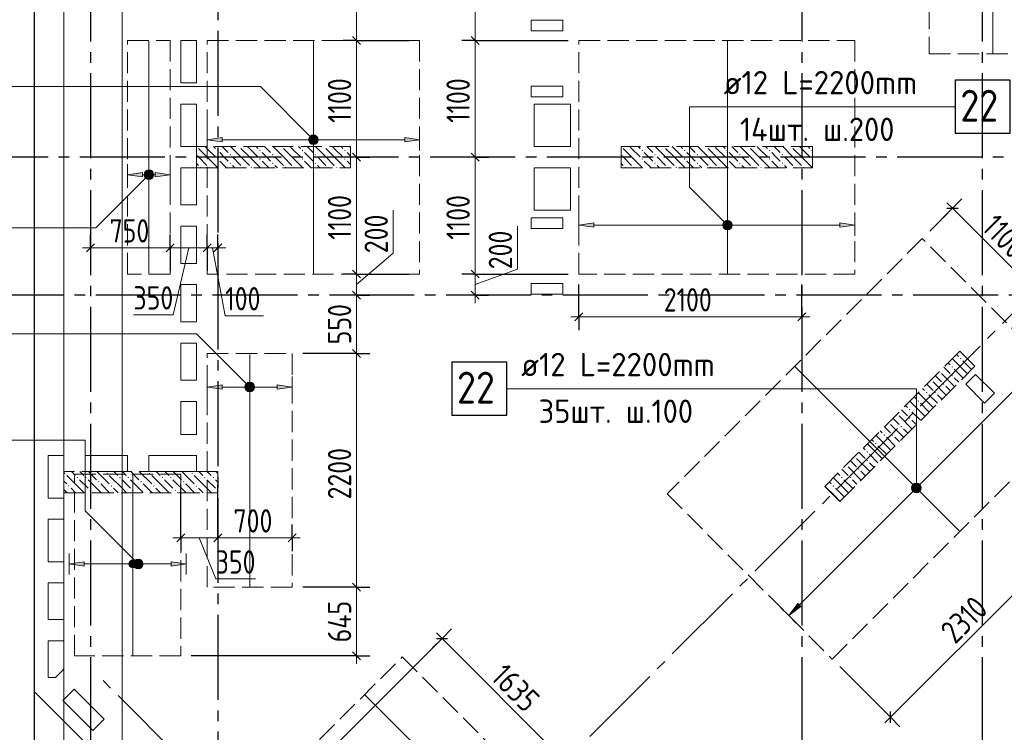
# Model space of a CAD drawing. Header units: millimetres. Extents: x 0 to 43617, y 0 to 59400.
# Tile 3 of 30: x 7257 to 16532, y 20414 to 27125. Entities that reach past the tile are written whole.
import ezdxf

# ---------------------------------------------------------------- set-up
doc = ezdxf.new("R2010")
doc.units = ezdxf.units.MM
doc.linetypes.add('______2', pattern=[270, 200, -70])
doc.linetypes.add('______5', pattern=[1100, 800, -100, 100, -100])
for name, color, linetype, lineweight in [('Standard', 7, 'Continuous', 25), ('ДОП Верх по Х', 7, 'Continuous', 25), ('ЖБ Пилон', 180, 'Continuous', 25), ('Оси', 40, '______5', 18), ('Позиционная метка номер позиции', 7, 'Continuous', 13), ('Примечания', 7, 'Continuous', 25)]:
    doc.layers.add(name, color=color, linetype=linetype, lineweight=lineweight)
doc.layers.add('ЖБ Перекрытие верхний уровень', color=7, linetype='Continuous', lineweight=25, true_color=0xe0e0ff)
doc.styles.add('GOST 2.304-81', font='txt')
doc.styles.add('ISOCPEUR', font='txt')

msp = doc.modelspace()

# ---------------------------------------------------------------- hatches: boundary and pattern name
at = {"layer": 'ДОП Верх по Х', "linetype": 'Continuous', "lineweight": 13, "transparency": 33554687}
for points in [[(9164, 25974.6), (9024, 25994.6), (9164, 26014.6)], [(8414, 25645.5), (8274, 25665.5), (8414, 25685.5)], [(12664, 25170.5), (12524, 25190.5), (12664, 25210.5)], [(9164, 23645.5), (9024, 23665.5), (9164, 23685.5)], [(7864, 21979), (7724, 21999), (7864, 22019)], [(14614.3, 21597.9), (14501.1, 21513), (14586, 21626.2)]]:
    msp.add_hatch(color=7, dxfattribs=at).paths.add_polyline_path(points, flags=16)
for points in [[(9991.7, 25975.8), (9991.7, 26013.3), (9986.5, 25994.6)], [(9991.7, 26013.3), (10005.2, 25962.3), (10005.2, 26026.8)], [(9991.7, 26013.3), (9991.7, 25975.8), (10005.2, 25962.3)], [(10005.2, 26026.8), (10024, 25957.1), (10024, 26032.1)], [(10005.2, 26026.8), (10005.2, 25962.3), (10024, 25957.1)], [(10024, 26032.1), (10024, 25957.1), (10042.7, 25962.3)], [(10024, 26032.1), (10042.7, 25962.3), (10042.7, 26026.8)], [(10042.7, 26026.8), (10042.7, 25962.3), (10056.2, 25975.8)], [(10042.7, 26026.8), (10056.2, 25975.8), (10056.2, 26013.3)], [(10056.2, 26013.3), (10056.2, 25975.8), (10061.5, 25994.6)], [(10884, 25974.6), (11024, 25994.6), (10884, 26014.6)], [(8441.7, 25684.2), (8455.2, 25633.2), (8455.2, 25697.7)], [(8455.2, 25697.7), (8474, 25628), (8474, 25702.9)], [(8455.2, 25697.7), (8455.2, 25633.2), (8474, 25628)], [(8474, 25702.9), (8474, 25628), (8492.7, 25633.2)], [(8474, 25702.9), (8492.7, 25633.2), (8492.7, 25697.7)], [(8492.7, 25697.7), (8492.7, 25633.2), (8506.2, 25646.7)], [(8492.7, 25697.7), (8506.2, 25646.7), (8506.2, 25684.2)], [(8441.7, 25646.7), (8441.7, 25684.2), (8436.5, 25665.5)], [(8441.7, 25684.2), (8441.7, 25646.7), (8455.2, 25633.2)], [(8506.2, 25684.2), (8506.2, 25646.7), (8511.5, 25665.5)], [(8534, 25645.5), (8674, 25665.5), (8534, 25685.5)], [(13905.2, 25222.8), (13924, 25153), (13924, 25228)], [(13924, 25228), (13924, 25153), (13942.7, 25158.3)], [(13924, 25228), (13942.7, 25158.3), (13942.7, 25222.8)], [(13891.7, 25171.8), (13891.7, 25209.3), (13886.5, 25190.5)], [(13891.7, 25209.3), (13905.2, 25158.3), (13905.2, 25222.8)], [(13891.7, 25209.3), (13891.7, 25171.8), (13905.2, 25158.3)], [(13905.2, 25222.8), (13905.2, 25158.3), (13924, 25153)], [(13942.7, 25222.8), (13942.7, 25158.3), (13956.2, 25171.8)], [(13942.7, 25222.8), (13956.2, 25171.8), (13956.2, 25209.3)], [(13956.2, 25209.3), (13956.2, 25171.8), (13961.5, 25190.5)], [(14984, 25170.5), (15124, 25190.5), (14984, 25210.5)], [(9391.7, 23646.7), (9391.7, 23684.2), (9386.5, 23665.5)], [(9391.7, 23684.2), (9405.2, 23633.2), (9405.2, 23697.7)], [(9391.7, 23684.2), (9391.7, 23646.7), (9405.2, 23633.2)], [(9405.2, 23697.7), (9424, 23628), (9424, 23703)], [(9405.2, 23697.7), (9405.2, 23633.2), (9424, 23628)], [(9424, 23703), (9424, 23628), (9442.7, 23633.2)], [(9424, 23703), (9442.7, 23633.2), (9442.7, 23697.7)], [(9442.7, 23697.7), (9442.7, 23633.2), (9456.2, 23646.7)], [(9442.7, 23697.7), (9456.2, 23646.7), (9456.2, 23684.2)], [(9456.2, 23684.2), (9456.2, 23646.7), (9461.5, 23665.5)], [(9684, 23645.5), (9824, 23665.5), (9684, 23685.5)], [(15667.1, 22724.7), (15729.7, 22688.6), (15676.7, 22741.6)], [(15667.1, 22705.6), (15712.8, 22679.1), (15667.1, 22724.7)], [(15667.1, 22724.7), (15712.8, 22679.1), (15729.7, 22688.6)], [(15676.7, 22741.6), (15739.3, 22705.6), (15693.7, 22751.2)], [(15676.7, 22741.6), (15729.7, 22688.6), (15739.3, 22705.6)], [(15693.7, 22751.2), (15739.3, 22705.6), (15739.3, 22724.7)], [(15693.7, 22751.2), (15739.3, 22724.7), (15712.8, 22751.2)], [(15712.8, 22751.2), (15739.3, 22724.7), (15729.7, 22741.6)], [(15693.7, 22679.1), (15667.1, 22705.6), (15676.7, 22688.6)], [(15667.1, 22705.6), (15693.7, 22679.1), (15712.8, 22679.1)], [(8291.7, 21980.3), (8291.7, 22017.8), (8286.5, 21999)], [(8291.7, 22017.8), (8305.2, 21966.8), (8305.2, 22031.3)], [(8291.7, 22017.8), (8291.7, 21980.3), (8305.2, 21966.8)], [(8305.2, 22031.3), (8324, 21961.5), (8324, 22036.5)], [(8305.2, 22031.3), (8305.2, 21966.8), (8324, 21961.5)], [(8324, 22036.5), (8324, 21961.5), (8342.7, 21966.8)], [(8324, 22036.5), (8342.7, 21966.8), (8342.7, 22031.3)], [(8342.7, 22031.3), (8342.7, 21966.8), (8356.2, 21980.3)], [(8342.7, 22031.3), (8356.2, 21980.3), (8356.2, 22017.8)], [(8356.2, 22017.8), (8356.2, 21980.3), (8361.5, 21999)], [(8684, 21979), (8824, 21999), (8684, 22019)]]:
    msp.add_hatch(color=7, dxfattribs=at).paths.add_polyline_path(points)
at = {"layer": 'ЖБ Пилон', "linetype": 'Continuous', "lineweight": 18, "transparency": 33554687}
for points in [[(8924.3, 25930), (8924, 25929.7), (8924, 25930)], [(9114.5, 25893.1), (9121, 25899.6), (9127.5, 25893.1), (9121, 25886.6)], [(9324.3, 25930), (9321, 25926.6), (9317.6, 25930)], [(9514.5, 25893.1), (9521, 25899.6), (9527.5, 25893.1), (9521, 25886.6)], [(9724.3, 25930), (9721, 25926.6), (9717.6, 25930)], [(9914.5, 25893.1), (9921, 25899.6), (9927.5, 25893.1), (9921, 25886.6)], [(10124.3, 25930), (10121, 25926.6), (10117.6, 25930)], [(10314.5, 25893.1), (10321, 25899.6), (10327.5, 25893.1), (10321, 25886.6)], [(12924.3, 25930), (12924, 25929.7), (12924, 25930)], [(13114.5, 25893.1), (13121, 25899.6), (13127.5, 25893.1), (13121, 25886.6)], [(13324.3, 25930), (13321, 25926.6), (13317.6, 25930)], [(13514.5, 25893.1), (13521, 25899.6), (13527.5, 25893.1), (13521, 25886.6)], [(13724.3, 25930), (13721, 25926.6), (13717.6, 25930)], [(13914.5, 25893.1), (13921, 25899.6), (13927.5, 25893.1), (13921, 25886.6)], [(14124.3, 25930), (14121, 25926.6), (14117.6, 25930)], [(14314.5, 25893.1), (14321, 25899.6), (14327.5, 25893.1), (14321, 25886.6)], [(14524.3, 25930), (14521, 25926.6), (14517.6, 25930)], [(14714.5, 25893.1), (14721, 25899.6), (14724, 25896.6), (14724, 25889.7), (14721, 25886.6)], [(9114.5, 25813.1), (9121, 25819.6), (9127.5, 25813.1), (9121, 25806.6)], [(9234.5, 25853.1), (9241, 25859.6), (9247.4, 25853.1), (9241, 25846.6)], [(9514.5, 25813.1), (9521, 25819.6), (9527.5, 25813.1), (9521, 25806.6)], [(9634.5, 25853.1), (9641, 25859.6), (9647.4, 25853.1), (9641, 25846.6)], [(9914.5, 25813.1), (9921, 25819.6), (9927.5, 25813.1), (9921, 25806.6)], [(10034.5, 25853.1), (10041, 25859.6), (10047.4, 25853.1), (10041, 25846.6)], [(10314.5, 25813.1), (10321, 25819.6), (10327.5, 25813.1), (10321, 25806.6)], [(13114.5, 25813.1), (13121, 25819.6), (13127.5, 25813.1), (13121, 25806.6)], [(13234.5, 25853.1), (13241, 25859.6), (13247.4, 25853.1), (13241, 25846.6)], [(13514.5, 25813.1), (13521, 25819.6), (13527.5, 25813.1), (13521, 25806.6)], [(13634.5, 25853.1), (13641, 25859.6), (13647.4, 25853.1), (13641, 25846.6)], [(13914.5, 25813.1), (13921, 25819.6), (13927.5, 25813.1), (13921, 25806.6)], [(14034.5, 25853.1), (14041, 25859.6), (14047.4, 25853.1), (14041, 25846.6)], [(14314.5, 25813.1), (14321, 25819.6), (14327.5, 25813.1), (14321, 25806.6)], [(14434.5, 25853.1), (14441, 25859.6), (14447.4, 25853.1), (14441, 25846.6)], [(14714.5, 25813.1), (14721, 25819.6), (14724, 25816.6), (14724, 25809.7), (14721, 25806.6)], [(8954.5, 25733.1), (8960.9, 25739.6), (8967.4, 25733.1), (8964.3, 25730), (8957.6, 25730)], [(9034.5, 25733.1), (9041, 25739.6), (9047.4, 25733.1), (9044.3, 25730), (9037.6, 25730)], [(9234.5, 25773.1), (9241, 25779.6), (9247.4, 25773.1), (9241, 25766.6)], [(9354.5, 25733.1), (9360.9, 25739.6), (9367.4, 25733.1), (9364.3, 25730), (9357.6, 25730)], [(9434.5, 25733.1), (9441, 25739.6), (9447.4, 25733.1), (9444.3, 25730), (9437.6, 25730)], [(9634.5, 25773.1), (9641, 25779.6), (9647.4, 25773.1), (9641, 25766.6)], [(9754.5, 25733.1), (9760.9, 25739.6), (9767.4, 25733.1), (9764.3, 25730), (9757.6, 25730)], [(9834.5, 25733.1), (9841, 25739.6), (9847.4, 25733.1), (9844.3, 25730), (9837.6, 25730)], [(10034.5, 25773.1), (10041, 25779.6), (10047.4, 25773.1), (10041, 25766.6)], [(10154.5, 25733.1), (10160.9, 25739.6), (10167.4, 25733.1), (10164.3, 25730), (10157.6, 25730)], [(10234.5, 25733.1), (10241, 25739.6), (10247.4, 25733.1), (10244.3, 25730), (10237.6, 25730)], [(12954.4, 25733.1), (12960.9, 25739.6), (12967.4, 25733.1), (12964.3, 25730), (12957.6, 25730)], [(13034.5, 25733.1), (13041, 25739.6), (13047.4, 25733.1), (13044.3, 25730), (13037.6, 25730)], [(13234.5, 25773.1), (13241, 25779.6), (13247.4, 25773.1), (13241, 25766.6)], [(13354.4, 25733.1), (13360.9, 25739.6), (13367.4, 25733.1), (13364.3, 25730), (13357.6, 25730)], [(13434.5, 25733.1), (13441, 25739.6), (13447.4, 25733.1), (13444.3, 25730), (13437.6, 25730)], [(13634.5, 25773.1), (13641, 25779.6), (13647.4, 25773.1), (13641, 25766.6)], [(13754.4, 25733.1), (13760.9, 25739.6), (13767.4, 25733.1), (13764.3, 25730), (13757.6, 25730)], [(13834.5, 25733.1), (13841, 25739.6), (13847.4, 25733.1), (13844.3, 25730), (13837.6, 25730)], [(14034.5, 25773.1), (14041, 25779.6), (14047.4, 25773.1), (14041, 25766.6)], [(14154.4, 25733.1), (14160.9, 25739.6), (14167.4, 25733.1), (14164.3, 25730), (14157.6, 25730)], [(14234.5, 25733.1), (14241, 25739.6), (14247.4, 25733.1), (14244.3, 25730), (14237.6, 25730)], [(14434.5, 25773.1), (14441, 25779.6), (14447.4, 25773.1), (14441, 25766.6)], [(14554.4, 25733.1), (14560.9, 25739.6), (14567.4, 25733.1), (14564.3, 25730), (14557.6, 25730)], [(14634.5, 25733.1), (14641, 25739.6), (14647.4, 25733.1), (14644.3, 25730), (14637.6, 25730)], [(16114.5, 23933.1), (16121, 23939.6), (16127.5, 23933.1), (16121, 23926.6)], [(16034.5, 23853.1), (16040.9, 23859.6), (16047.4, 23853.1), (16040.9, 23846.6)], [(15925.5, 23815), (15927.5, 23813.1), (15921, 23806.6), (15919, 23808.5)], [(16034.5, 23773.1), (16040.9, 23779.6), (16047.4, 23773.1), (16040.9, 23766.6)], [(15845.5, 23735), (15847.4, 23733.1), (15840.9, 23726.6), (15839, 23728.5)], [(15954.4, 23693.1), (15960.9, 23699.6), (15967.4, 23693.1), (15960.9, 23686.6)], [(15794.5, 23613.1), (15801, 23619.6), (15807.5, 23613.1), (15801, 23606.6)], [(15874.5, 23613.1), (15881, 23619.6), (15887.5, 23613.1), (15881, 23606.6)], [(15714.5, 23533.1), (15721, 23539.6), (15727.5, 23533.1), (15721, 23526.6)], [(15525.5, 23415), (15527.5, 23413.1), (15521, 23406.6), (15519, 23408.5)], [(15634.5, 23453.1), (15640.9, 23459.6), (15647.4, 23453.1), (15640.9, 23446.6)], [(15634.5, 23373.1), (15640.9, 23379.6), (15647.4, 23373.1), (15640.9, 23366.6)], [(15445.5, 23335), (15447.4, 23333.1), (15440.9, 23326.6), (15439, 23328.5)], [(15554.4, 23293.1), (15560.9, 23299.6), (15567.4, 23293.1), (15560.9, 23286.6)], [(15394.5, 23213.1), (15401, 23219.6), (15407.5, 23213.1), (15401, 23206.6)], [(15474.5, 23213.1), (15481, 23219.6), (15487.5, 23213.1), (15481, 23206.6)], [(15314.5, 23133.1), (15321, 23139.6), (15327.5, 23133.1), (15321, 23126.6)], [(15125.5, 23015), (15127.5, 23013.1), (15121, 23006.6), (15119, 23008.5)], [(15234.5, 23053.1), (15240.9, 23059.6), (15247.4, 23053.1), (15240.9, 23046.6)], [(15045.5, 22935), (15047.4, 22933.1), (15040.9, 22926.6), (15039, 22928.5)], [(15234.5, 22973.1), (15240.9, 22979.6), (15247.4, 22973.1), (15240.9, 22966.6)], [(7674.5, 22853.1), (7681, 22859.6), (7687.5, 22853.1), (7681, 22846.6)], [(7794.5, 22813.1), (7801, 22819.6), (7807.5, 22813.1), (7801, 22806.6)], [(7874.5, 22813.1), (7881, 22819.6), (7887.5, 22813.1), (7881, 22806.6)], [(8074.5, 22853.1), (8081, 22859.6), (8087.5, 22853.1), (8081, 22846.6)], [(8194.5, 22813.1), (8201, 22819.6), (8207.5, 22813.1), (8201, 22806.6)], [(8274.5, 22813.1), (8281, 22819.6), (8287.5, 22813.1), (8281, 22806.6)], [(8474.5, 22853.1), (8481, 22859.6), (8487.5, 22853.1), (8481, 22846.6)], [(8594.5, 22813.1), (8601, 22819.6), (8607.5, 22813.1), (8601, 22806.6)], [(8674.5, 22813.1), (8681, 22819.6), (8687.5, 22813.1), (8681, 22806.6)], [(8874.5, 22853.1), (8881, 22859.6), (8887.5, 22853.1), (8881, 22846.6)], [(8994.5, 22813.1), (9001, 22819.6), (9007.5, 22813.1), (9001, 22806.6)], [(9074.5, 22813.1), (9081, 22819.6), (9087.5, 22813.1), (9081, 22806.6)], [(14994.5, 22813.1), (15001, 22819.6), (15007.5, 22813.1), (15001, 22806.6)], [(15074.5, 22813.1), (15081, 22819.6), (15087.5, 22813.1), (15081, 22806.6)], [(15154.4, 22893.1), (15160.9, 22899.6), (15167.4, 22893.1), (15160.9, 22886.6)], [(7714.5, 22733.1), (7721, 22739.6), (7727.5, 22733.1), (7721, 22726.6)], [(7994.5, 22773.1), (8001, 22779.6), (8007.5, 22773.1), (8001, 22766.6)], [(8114.5, 22733.1), (8121, 22739.6), (8127.5, 22733.1), (8121, 22726.6)], [(8394.5, 22773.1), (8401, 22779.6), (8407.5, 22773.1), (8401, 22766.6)], [(8514.5, 22733.1), (8521, 22739.6), (8527.5, 22733.1), (8521, 22726.6)], [(8794.5, 22773.1), (8801, 22779.6), (8807.5, 22773.1), (8801, 22766.6)], [(8914.5, 22733.1), (8921, 22739.6), (8927.5, 22733.1), (8921, 22726.6)], [(14914.5, 22733.1), (14921, 22739.6), (14927.5, 22733.1), (14921, 22726.6)], [(7914.5, 22693.1), (7921, 22699.6), (7927.5, 22693.1), (7921, 22686.6)], [(8314.5, 22693.1), (8321, 22699.6), (8327.5, 22693.1), (8321, 22686.6)], [(8714.5, 22693.1), (8721, 22699.6), (8727.5, 22693.1), (8721, 22686.6)], [(9114.5, 22693.1), (9121, 22699.6), (9124, 22696.6), (9124, 22689.7), (9121, 22686.6)]]:
    msp.add_hatch(color=7, dxfattribs=at).paths.add_polyline_path(points, flags=16)
at = {"layer": 'Позиционная метка номер позиции', "linetype": 'Continuous', "lineweight": 13, "transparency": 33554687}
for points in [[(9992.2, 25962.8), (10035.4, 26037.9), (9980.7, 25983.1)], [(9980.7, 25983.1), (10035.4, 26037.9), (10012.5, 26037.9)], [(9980.7, 25983.1), (10012.5, 26037.9), (9980.7, 26006)], [(9980.7, 26006), (10012.5, 26037.9), (9992.2, 26026.4)], [(9992.2, 25962.8), (10055.8, 26026.4), (10035.4, 26037.9)], [(10012.5, 25951.3), (10055.8, 26026.4), (9992.2, 25962.8)], [(10012.5, 25951.3), (10067.3, 26006), (10055.8, 26026.4)], [(10035.4, 25951.3), (10067.3, 26006), (10012.5, 25951.3)], [(10035.4, 25951.3), (10067.3, 25983.1), (10067.3, 26006)], [(10067.3, 25983.1), (10035.4, 25951.3), (10055.8, 25962.8)], [(8505.8, 25633.6), (8442.2, 25697.3), (8430.7, 25676.9)], [(8517.3, 25654), (8462.5, 25708.7), (8442.2, 25697.3)], [(8517.3, 25654), (8442.2, 25697.3), (8505.8, 25633.6)], [(8517.3, 25676.9), (8485.5, 25708.7), (8462.5, 25708.7)], [(8517.3, 25676.9), (8462.5, 25708.7), (8517.3, 25654)], [(8485.5, 25708.7), (8517.3, 25676.9), (8505.8, 25697.3)], [(8505.8, 25633.6), (8430.7, 25676.9), (8485.5, 25622.2)], [(8485.5, 25622.2), (8430.7, 25676.9), (8430.7, 25654)], [(8485.5, 25622.2), (8430.7, 25654), (8462.5, 25622.2)], [(8462.5, 25622.2), (8430.7, 25654), (8442.2, 25633.6)], [(13892.2, 25158.7), (13935.4, 25233.8), (13880.7, 25179.1)], [(13880.7, 25179.1), (13935.4, 25233.8), (13912.5, 25233.8)], [(13880.7, 25179.1), (13912.5, 25233.8), (13880.7, 25202)], [(13880.7, 25202), (13912.5, 25233.8), (13892.2, 25222.3)], [(13892.2, 25158.7), (13955.8, 25222.3), (13935.4, 25233.8)], [(13912.5, 25147.2), (13955.8, 25222.3), (13892.2, 25158.7)], [(13912.5, 25147.2), (13967.3, 25202), (13955.8, 25222.3)], [(13935.4, 25147.2), (13967.3, 25202), (13912.5, 25147.2)], [(13935.4, 25147.2), (13967.3, 25179.1), (13967.3, 25202)], [(13967.3, 25179.1), (13935.4, 25147.2), (13955.8, 25158.7)], [(9392.2, 23633.6), (9435.4, 23708.7), (9380.7, 23654)], [(9380.7, 23654), (9435.4, 23708.7), (9412.5, 23708.7)], [(9380.7, 23654), (9412.5, 23708.7), (9380.7, 23676.9)], [(9380.7, 23676.9), (9412.5, 23708.7), (9392.2, 23697.3)], [(9392.2, 23633.6), (9455.8, 23697.3), (9435.4, 23708.7)], [(9412.5, 23622.2), (9455.8, 23697.3), (9392.2, 23633.6)], [(9412.5, 23622.2), (9467.3, 23676.9), (9455.8, 23697.3)], [(9435.4, 23622.2), (9467.3, 23676.9), (9412.5, 23622.2)], [(9435.4, 23622.2), (9467.3, 23654), (9467.3, 23676.9)], [(9467.3, 23654), (9435.4, 23622.2), (9455.8, 23633.6)], [(15658.2, 22715.1), (15748.2, 22715.1), (15741.9, 22737.6)], [(15658.2, 22715.1), (15741.9, 22737.6), (15664.5, 22737.6)], [(15664.5, 22737.6), (15741.9, 22737.6), (15725.7, 22753.8)], [(15664.5, 22737.6), (15725.7, 22753.8), (15680.7, 22753.8)], [(15680.7, 22753.8), (15725.7, 22753.8), (15703.2, 22760.1)], [(15664.5, 22692.6), (15748.2, 22715.1), (15658.2, 22715.1)], [(15664.5, 22692.6), (15741.9, 22692.6), (15748.2, 22715.1)], [(15680.7, 22676.4), (15741.9, 22692.6), (15664.5, 22692.6)], [(15680.7, 22676.4), (15725.7, 22676.4), (15741.9, 22692.6)], [(15725.7, 22676.4), (15680.7, 22676.4), (15703.2, 22670.1)], [(8342.2, 21967.2), (8385.5, 22042.3), (8330.7, 21987.6)], [(8330.7, 21987.6), (8385.5, 22042.3), (8362.5, 22042.3)], [(8330.7, 21987.6), (8362.5, 22042.3), (8330.7, 22010.5)], [(8330.7, 22010.5), (8362.5, 22042.3), (8342.2, 22030.8)], [(8342.2, 21967.2), (8405.8, 22030.8), (8385.5, 22042.3)], [(8362.5, 21955.7), (8405.8, 22030.8), (8342.2, 21967.2)], [(8362.5, 21955.7), (8417.3, 22010.5), (8405.8, 22030.8)], [(8385.5, 21955.7), (8417.3, 22010.5), (8362.5, 21955.7)], [(8385.5, 21955.7), (8417.3, 21987.6), (8417.3, 22010.5)], [(8417.3, 21987.6), (8385.5, 21955.7), (8405.8, 21967.2)]]:
    msp.add_hatch(color=7, dxfattribs=at).paths.add_polyline_path(points)

# ---------------------------------------------------------------- linework, layer by layer
at = {"layer": 'Standard', "color": 7, "linetype": 'Continuous', "lineweight": 13, "transparency": 33554687}
for p, q in [((11546.9, 28068.9), (11546.9, 26930)), ((10430, 27920), (10430, 26930)), ((10430, 26930), (10430, 25830)), ((11546.9, 26930), (11546.9, 25830)), ((10430, 25830), (10430, 24730)), ((11546.9, 25830), (11546.9, 24730)), ((10775.4, 24925.5), (10775.4, 25332.1)), ((16044.8, 25348.5), (15991.7, 25401.5)), ((16044.8, 25348.5), (16822.6, 24570.7)), ((11945.3, 24774.5), (11945.3, 25181.1)), ((7924, 24976.3), (7849, 24976.3)), ((8674, 24976.3), (9024, 24976.3)), ((8849, 24976.3), (8703.7, 24345.2)), ((9024, 24976.3), (9124, 24976.3)), ((9074, 24976.3), (9193.5, 24336.8)), ((9124, 24976.3), (9199, 24976.3)), ((10430, 24630), (10775.4, 24925.5)), ((11546.9, 24630), (11945.3, 24774.5)), ((10430, 24730), (10430, 24530)), ((11546.9, 24730), (11546.9, 24530)), ((10430, 24530), (10430, 23980)), ((11546.9, 24530), (11546.9, 24455)), ((8703.7, 24345.2), (8328.4, 24345.2)), ((9193.5, 24336.8), (9553.3, 24336.8)), ((12524, 24326.7), (12449, 24326.7)), ((12524, 24326.7), (14624, 24326.7)), ((14624, 24326.7), (14699, 24326.7)), ((10430, 23980), (10430, 21780)), ((8774, 22244.9), (8699, 22244.9)), ((8774, 22244.9), (9124, 22244.9)), ((8949, 22244.9), (9103.4, 21857.9)), ((9824, 22244.9), (9899, 22244.9)), ((15458.9, 20555.2), (17092.4, 22188.7)), ((9103.4, 21857.9), (9478.7, 21857.9)), ((10430, 21780), (10430, 21133)), ((11235.2, 21298.4), (11182.2, 21351.4)), ((11235.2, 21298.4), (12392.8, 20140.9)), ((10430, 21133), (10430, 21058)), ((15458.9, 20555.2), (15405.9, 20502.2))]:
    msp.add_line(p, q, dxfattribs=at)
at = {"layer": 'Standard', "color": 251, "linetype": 'Continuous', "lineweight": -3, "true_color": 0x656565, "transparency": 33554687}
for p, q in [((10430, 26930), (10305, 26930)), ((10430, 26930), (10555, 26930)), ((11546.9, 26930), (11421.9, 26930)), ((11546.9, 26930), (11671.9, 26930)), ((10430, 25830), (10305, 25830)), ((10430, 25830), (10555, 25830)), ((10430, 25830), (10430, 25830)), ((11546.9, 25830), (11421.9, 25830)), ((11546.9, 25830), (11671.9, 25830)), ((11546.9, 25830), (11546.9, 25830)), ((16044.8, 25348.5), (16133.2, 25436.9)), ((16044.8, 25348.5), (15830.1, 25133.8)), ((16044.8, 25348.5), (15956.4, 25260.1)), ((7924, 24976.3), (7924, 25101.3)), ((8674, 24976.3), (8674, 25101.3)), ((9024, 24976.3), (9024, 25101.3)), ((9124, 24976.3), (9124, 25101.3)), ((7924, 24976.3), (7924, 24851.3)), ((7924, 24976.3), (7924, 24976.3)), ((8674, 24976.3), (8674, 24851.3)), ((8674, 24976.3), (8674, 24760)), ((9024, 24976.3), (9024, 24851.3)), ((9024, 24976.3), (9024, 24760)), ((9124, 24976.3), (9124, 24851.3)), ((9124, 24976.3), (9124, 24760)), ((10430, 24730), (10305, 24730)), ((10430, 24730), (10555, 24730)), ((10430, 24730), (10924, 24730)), ((11546.9, 24730), (11421.9, 24730)), ((11546.9, 24730), (11671.9, 24730)), ((11546.9, 24730), (12424, 24730)), ((12524, 24326.7), (12524, 24630)), ((14624, 24326.7), (14624, 24630)), ((10430, 24530), (10305, 24530)), ((10430, 24530), (10555, 24530)), ((10430, 24530), (10430, 24530)), ((11546.9, 24530), (11421.9, 24530)), ((11546.9, 24530), (11671.9, 24530)), ((11546.9, 24530), (11546.9, 24530)), ((12524, 24326.7), (12524, 24451.7)), ((14624, 24326.7), (14624, 24451.7)), ((12524, 24326.7), (12524, 24201.7)), ((14624, 24326.7), (14624, 24201.7)), ((10430, 23980), (10305, 23980)), ((10430, 23980), (10555, 23980)), ((8774, 22244.9), (8774, 22745)), ((9124, 22244.9), (9124, 22745)), ((8774, 22244.9), (8774, 22369.9)), ((9124, 22244.9), (9124, 22369.9)), ((9824, 22244.9), (9824, 22369.9)), ((8774, 22244.9), (8774, 22119.9)), ((9124, 22244.9), (9124, 22119.9)), ((9824, 22244.9), (9824, 22119.9)), ((9824, 22244.9), (9824, 22244.9)), ((10430, 21780), (10305, 21780)), ((10430, 21780), (10555, 21780)), ((11235.2, 21298.4), (11323.6, 21386.8)), ((11235.2, 21298.4), (10041, 20104.2)), ((11235.2, 21298.4), (11146.9, 21210)), ((10430, 21133), (8874, 21133)), ((10430, 21133), (10305, 21133)), ((10430, 21133), (10555, 21133)), ((15458.9, 20555.2), (14981.6, 21032.6)), ((15458.9, 20555.2), (15370.6, 20643.6)), ((15458.9, 20555.2), (15547.3, 20466.9))]:
    msp.add_line(p, q, dxfattribs=at)
at = {"layer": 'Standard', "color": 7, "linetype": 'Continuous', "lineweight": 25, "transparency": 33554687}
for p, q in [((10392.5, 26967.5), (10467.5, 26892.5)), ((11509.4, 26967.5), (11584.4, 26892.5)), ((10392.5, 25867.5), (10467.5, 25792.5)), ((11509.4, 25867.5), (11584.4, 25792.5)), ((15991.7, 25348.5), (16097.8, 25348.5)), ((7886.5, 24938.8), (7961.5, 25013.8)), ((8636.5, 24938.8), (8711.5, 25013.8)), ((8986.5, 24938.8), (9061.5, 25013.8)), ((9086.5, 24938.8), (9161.5, 25013.8)), ((10392.5, 24767.5), (10467.5, 24692.5)), ((11509.4, 24767.5), (11584.4, 24692.5)), ((10392.5, 24567.5), (10467.5, 24492.5)), ((11509.4, 24567.5), (11584.4, 24492.5)), ((12486.5, 24289.2), (12561.5, 24364.2)), ((14586.5, 24289.2), (14661.5, 24364.2)), ((10392.5, 24017.5), (10467.5, 23942.5)), ((8736.5, 22207.4), (8811.5, 22282.4)), ((9086.5, 22207.4), (9161.5, 22282.4)), ((9786.5, 22207.4), (9861.5, 22282.4)), ((10392.5, 21817.5), (10467.5, 21742.5)), ((11182.2, 21298.4), (11288.3, 21298.4)), ((10392.5, 21170.5), (10467.5, 21095.5)), ((15458.9, 20502.2), (15458.9, 20608.3))]:
    msp.add_line(p, q, dxfattribs=at)
at = {"layer": 'Standard', "color": 254, "linetype": 'Continuous', "lineweight": 13, "true_color": 0xc4c4ff, "transparency": 33554687}
msp.add_lwpolyline([(8224, 10930), (33143, 10930), (33143, 57289), (8224, 57289), (8224, 10930)], dxfattribs=at)
at = {"layer": 'Standard', "color": 7, "linetype": 'Continuous', "lineweight": 25, "transparency": 33554687}
msp.add_lwpolyline([(7394, 10100), (33074, 10100), (33074, 57220), (7394, 57220), (7394, 10100)], dxfattribs=at)
at = {"layer": 'Standard', "color": 7, "linetype": 'Continuous', "lineweight": 13, "transparency": 33554687}
for points in [[(7674, 10380), (33074, 10380), (33074, 57220), (7674, 57220), (7674, 10380)], [(7924, 24976.3), (8007.4, 24976.3), (8007.4, 24976.3), (8060, 24976.3), (8060, 24976.3), (8674, 24976.3)], [(9124, 22244.9), (9143.8, 22244.9), (9143.8, 22244.9), (9299.6, 22244.9), (9299.6, 22244.9), (9824, 22244.9)]]:
    msp.add_lwpolyline(points, dxfattribs=at)
at = {"layer": 'Standard', "color": 251, "linetype": 'Continuous', "lineweight": -3, "true_color": 0x656565, "transparency": 33554687}
for points in [[(10430, 26930), (10735.9, 26930), (10735.9, 26930), (10924, 26930)], [(11546.9, 26930), (11888.3, 26930), (11888.3, 26930), (12424, 26930)], [(10430, 23980), (10413, 23980), (10413, 23980), (10413, 23980), (10413, 23980), (9924, 23980)], [(10430, 21780), (10413, 21780), (10413, 21780), (9924, 21780)]]:
    msp.add_lwpolyline(points, dxfattribs=at)
at = {"layer": 'ДОП Верх по Х', "color": 7, "linetype": 'Continuous', "lineweight": 18, "transparency": 33554687}
for p, q in [((16424, 30199), (16424, 26811)), ((8474, 26924), (8474, 24736)), ((10024, 26924), (10024, 24736)), ((13924, 26924), (13924, 24736)), ((9424, 23973), (9424, 21787)), ((14561.5, 23856.8), (16108.7, 22309.6)), ((8324, 21140), (8324, 22838)), ((10511.7, 20764.8), (12764.6, 18512))]:
    msp.add_line(p, q, dxfattribs=at)
at = {"layer": 'ДОП Верх по Х', "color": 7, "linetype": 'Continuous', "lineweight": 13, "transparency": 33554687}
for p, q in [((13867.6, 26305), (15953.6, 26305)), ((11960.4, 23650.1), (14046.4, 23650.1))]:
    msp.add_line(p, q, dxfattribs=at)
at = {"layer": 'ДОП Верх по Х', "color": 251, "linetype": 'Continuous', "lineweight": 13, "true_color": 0x494949, "transparency": 33554687}
for p, q in [((9024, 25994.6), (9024, 26094.6)), ((11024, 25994.6), (11024, 26094.6)), ((9024, 25994.6), (9164, 26014.6)), ((9164, 25974.6), (9024, 25994.6)), ((9024, 25994.6), (9024, 25894.6)), ((9024, 25994.6), (9024, 25994.6)), ((9164, 26014.6), (9164, 25974.6)), ((9164, 25994.6), (9994, 25994.6)), ((10024, 26032.1), (10024, 26032.1)), ((10054, 25994.6), (10884, 25994.6)), ((11024, 25994.6), (10884, 26014.6)), ((10884, 26014.6), (10884, 25974.6)), ((10884, 25974.6), (11024, 25994.6)), ((11024, 25994.6), (11024, 25894.6)), ((11024, 25994.6), (11024, 25994.6)), ((10024, 25957.1), (10024, 25957.1)), ((8274, 25665.5), (8274, 25765.5)), ((8474, 25702.9), (8474, 25702.9)), ((8674, 25665.5), (8674, 25765.5)), ((8274, 25665.5), (8414, 25685.5)), ((8414, 25645.5), (8274, 25665.5)), ((8274, 25665.5), (8274, 25565.5)), ((8274, 25665.5), (8274, 25665.5)), ((8414, 25685.5), (8414, 25645.5)), ((8414, 25665.5), (8444, 25665.5)), ((8474, 25628), (8474, 25628)), ((8504, 25665.5), (8534, 25665.5)), ((8674, 25665.5), (8534, 25685.5)), ((8534, 25685.5), (8534, 25645.5)), ((8534, 25645.5), (8674, 25665.5)), ((8674, 25665.5), (8674, 25565.5)), ((8674, 25665.5), (8674, 25665.5)), ((12524, 25190.5), (12524, 25290.5)), ((13924, 25228), (13924, 25228)), ((15124, 25190.5), (15124, 25290.5)), ((12524, 25190.5), (12664, 25210.5)), ((12664, 25170.5), (12524, 25190.5)), ((12524, 25190.5), (12524, 25090.5)), ((12524, 25190.5), (12524, 25190.5)), ((12664, 25210.5), (12664, 25170.5)), ((12664, 25190.5), (13894, 25190.5)), ((13924, 25153), (13924, 25153)), ((13954, 25190.5), (14984, 25190.5)), ((15124, 25190.5), (14984, 25210.5)), ((14984, 25210.5), (14984, 25170.5)), ((14984, 25170.5), (15124, 25190.5)), ((15124, 25190.5), (15124, 25090.5)), ((15124, 25190.5), (15124, 25190.5)), ((9024, 23665.5), (9024, 23765.5)), ((9824, 23665.5), (9824, 23765.5)), ((15724.4, 22736.3), (16806.3, 23818.2)), ((9024, 23665.5), (9164, 23685.5)), ((9164, 23645.5), (9024, 23665.5)), ((9024, 23665.5), (9024, 23565.5)), ((9024, 23665.5), (9024, 23665.5)), ((9164, 23685.5), (9164, 23645.5)), ((9164, 23665.5), (9394, 23665.5)), ((9424, 23703), (9424, 23703)), ((9454, 23665.5), (9684, 23665.5)), ((9824, 23665.5), (9684, 23685.5)), ((9684, 23685.5), (9684, 23645.5)), ((9684, 23645.5), (9824, 23665.5)), ((9824, 23665.5), (9824, 23565.5)), ((9824, 23665.5), (9824, 23665.5)), ((9424, 23628), (9424, 23628)), ((15676.7, 22741.6), (15676.7, 22741.6)), ((14600.1, 21612), (15682, 22693.9)), ((15729.7, 22688.6), (15729.7, 22688.6)), ((7724, 21999), (7724, 22099)), ((8824, 21999), (8824, 22099)), ((7724, 21999), (7864, 22019)), ((7864, 21979), (7724, 21999)), ((7724, 21999), (7724, 21899)), ((7724, 21999), (7724, 21999)), ((7864, 22019), (7864, 21979)), ((7864, 21999), (8294, 21999)), ((8324, 22036.5), (8324, 22036.5)), ((8354, 21999), (8684, 21999)), ((8824, 21999), (8684, 22019)), ((8684, 22019), (8684, 21979)), ((8684, 21979), (8824, 21999)), ((8824, 21999), (8824, 21899)), ((8824, 21999), (8824, 21999)), ((8324, 21961.5), (8324, 21961.5)), ((14501.1, 21513), (14586, 21626.2)), ((14586, 21626.2), (14614.3, 21597.9)), ((14501.1, 21513), (14430.4, 21583.8)), ((14614.3, 21597.9), (14501.1, 21513)), ((14501.1, 21513), (14571.8, 21442.3)), ((14501.1, 21513), (14501.1, 21513))]:
    msp.add_line(p, q, dxfattribs=at)
at = {"layer": 'ДОП Верх по Х', "color": 7, "linetype": 'Continuous', "lineweight": 25, "transparency": 33554687}
for points in [[(16067.6, 26055), (16587.6, 26055), (16587.6, 26555), (16067.6, 26555), (16067.6, 26055)], [(11326.4, 23400.1), (11846.4, 23400.1), (11846.4, 23900.1), (11326.4, 23900.1), (11326.4, 23400.1)]]:
    msp.add_lwpolyline(points, dxfattribs=at)
at = {"layer": 'ДОП Верх по Х', "color": 251, "linetype": 'Continuous', "lineweight": 13, "true_color": 0x494949, "transparency": 33554687}
for centre in [(10024, 25994.6), (8474, 25665.5), (13924, 25190.5), (9424, 23665.5), (15703.2, 22715.1), (8324, 21999)]:
    msp.add_circle(centre, 37.5, dxfattribs=at)
at = {"layer": 'ЖБ Перекрытие верхний уровень', "color": 7, "linetype": 'Continuous', "lineweight": 18, "transparency": 33554687}
for p, q in [((7394, 28680), (7394, 20799.6)), ((12374, 27120), (12074, 27120)), ((12074, 27120), (12074, 27020)), ((12374, 27020), (12374, 27120)), ((12074, 27020), (12374, 27020)), ((8774, 26530), (8774, 26930)), ((8774, 26930), (8924, 26930)), ((8924, 26930), (8924, 26530)), ((8924, 26530), (8774, 26530)), ((12374, 26500), (12074, 26500)), ((12074, 26500), (12074, 26400)), ((12374, 26400), (12374, 26500)), ((12074, 26400), (12374, 26400)), ((8774, 25930), (8774, 26330)), ((8774, 26330), (8924, 26330)), ((8924, 26330), (8924, 25930)), ((12444, 26330), (12104, 26330)), ((12104, 26330), (12104, 25930)), ((12444, 25930), (12444, 26330)), ((8924, 25930), (8774, 25930)), ((12104, 25930), (12444, 25930)), ((8774, 25730), (8924, 25730)), ((8774, 25380), (8774, 25730)), ((8924, 25730), (8924, 25380)), ((12444, 25730), (12104, 25730)), ((12104, 25730), (12104, 25330)), ((12444, 25330), (12444, 25730)), ((8924, 25380), (8774, 25380)), ((12104, 25330), (12444, 25330)), ((12374, 25260), (12074, 25260)), ((12074, 25260), (12074, 25160)), ((12374, 25160), (12374, 25260)), ((8774, 24830), (8774, 25180)), ((8774, 25180), (8924, 25180)), ((8924, 25180), (8924, 24830)), ((12074, 25160), (12374, 25160)), ((8924, 24830), (8774, 24830)), ((8774, 24280), (8774, 24630)), ((8774, 24630), (8924, 24630)), ((8924, 24630), (8924, 24280)), ((12374, 24640), (12074, 24640)), ((12074, 24640), (12074, 24540)), ((12374, 24540), (12374, 24640)), ((12074, 24540), (12374, 24540)), ((8924, 24280), (8774, 24280)), ((8774, 23730), (8774, 24080)), ((8774, 24080), (8924, 24080)), ((8924, 24080), (8924, 23730)), ((16261.4, 23783.2), (16169.5, 23691.3)), ((16438.2, 23606.5), (16261.4, 23783.2)), ((8924, 23730), (8774, 23730)), ((16169.5, 23691.3), (16346.3, 23514.5)), ((16346.3, 23514.5), (16438.2, 23606.5)), ((8774, 23530), (8924, 23530)), ((8774, 23220), (8774, 23530)), ((8924, 23530), (8924, 23220)), ((8924, 23220), (8774, 23220)), ((7524, 22620), (7524, 23020)), ((7524, 23020), (7674, 23020)), ((7674, 23020), (7674, 22620)), ((7874, 22870), (7874, 23020)), ((7874, 23020), (8274, 23020)), ((8274, 23020), (8274, 22870)), ((8474, 23020), (8924, 23020)), ((8474, 22870), (8474, 23020)), ((8924, 23020), (8924, 22870)), ((8274, 22870), (7874, 22870)), ((8924, 22870), (8474, 22870)), ((7674, 22620), (7524, 22620)), ((7524, 22420), (7674, 22420)), ((7524, 22020), (7524, 22420)), ((7674, 22420), (7674, 22020)), ((7674, 22020), (7524, 22020)), ((7524, 21475), (7524, 21820)), ((7524, 21820), (7674, 21820)), ((7674, 21820), (7674, 21475)), ((7674, 21475), (7524, 21475)), ((7524, 20930), (7524, 21275)), ((7524, 21275), (7674, 21275)), ((7674, 21275), (7674, 21008.2)), ((7674, 21008.2), (7595.8, 20930)), ((7595.8, 20930), (7524, 20930)), ((7394, 20799.6), (10526.8, 17666.8)), ((7663, 20714.4), (7769.1, 20820.5)), ((7769.1, 20820.5), (8051.9, 20537.6)), ((7945.9, 20431.5), (7663, 20714.4)), ((8051.9, 20537.6), (7945.9, 20431.5))]:
    msp.add_line(p, q, dxfattribs=at)
at = {"layer": 'ЖБ Пилон', "color": 253, "linetype": '______2', "lineweight": 13, "true_color": 0xa0a0a0, "transparency": 33554687}
for p, q in [((10374, 25930), (8924, 25930)), ((8924, 25930), (8924, 25730)), ((10374, 25730), (10374, 25930)), ((14724, 25930), (12924, 25930)), ((12924, 25930), (12924, 25730)), ((14724, 25730), (14724, 25930)), ((8924, 25730), (10374, 25730)), ((12924, 25730), (14724, 25730)), ((16112.9, 24002.4), (14840.1, 22729.7)), ((16254.4, 23861), (16112.9, 24002.4)), ((14981.6, 22588.2), (16254.4, 23861)), ((9124, 22870), (7674, 22870)), ((7674, 22870), (7674, 22670)), ((9124, 22670), (9124, 22870)), ((14840.1, 22729.7), (14981.6, 22588.2)), ((7674, 22670), (9124, 22670))]:
    msp.add_line(p, q, dxfattribs=at)
at = {"layer": 'ЖБ Пилон', "color": 9, "linetype": 'Continuous', "lineweight": 18, "true_color": 0xc7c7c7, "transparency": 33554687}
for p, q in [((8941, 25913.1), (9021, 25833.1)), ((9021, 25913.1), (9004.1, 25930)), ((9021, 25913.1), (9101, 25833.1)), ((9084.1, 25930), (9101, 25913.1)), ((9164.1, 25930), (9221, 25873.1)), ((9341, 25833.1), (9244.1, 25930)), ((9341, 25913.1), (9421, 25833.1)), ((9421, 25913.1), (9404.1, 25930)), ((9421, 25913.1), (9501, 25833.1)), ((9484.1, 25930), (9501, 25913.1)), ((9564.1, 25930), (9621, 25873.1)), ((9741, 25833.1), (9644.1, 25930)), ((9741, 25913.1), (9821, 25833.1)), ((9821, 25913.1), (9804.1, 25930)), ((9821, 25913.1), (9901, 25833.1)), ((9884.1, 25930), (9901, 25913.1)), ((9964.1, 25930), (10021, 25873.1)), ((10141, 25833.1), (10044.1, 25930)), ((10141, 25913.1), (10221, 25833.1)), ((10221, 25913.1), (10204.1, 25930)), ((10221, 25913.1), (10301, 25833.1)), ((10284.1, 25930), (10301, 25913.1)), ((10364.1, 25930), (10374, 25920.1)), ((12941, 25913.1), (13021, 25833.1)), ((13021, 25913.1), (13004.1, 25930)), ((13021, 25913.1), (13101, 25833.1)), ((13084.1, 25930), (13101, 25913.1)), ((13164.1, 25930), (13221, 25873.1)), ((13341, 25833.1), (13244.1, 25930)), ((13341, 25913.1), (13421, 25833.1)), ((13421, 25913.1), (13404.1, 25930)), ((13421, 25913.1), (13501, 25833.1)), ((13484.1, 25930), (13501, 25913.1)), ((13564.1, 25930), (13621, 25873.1)), ((13741, 25833.1), (13644.1, 25930)), ((13741, 25913.1), (13821, 25833.1)), ((13821, 25913.1), (13804.1, 25930)), ((13821, 25913.1), (13901, 25833.1)), ((13884.1, 25930), (13901, 25913.1)), ((13964.1, 25930), (14021, 25873.1)), ((14141, 25833.1), (14044.1, 25930)), ((14141, 25913.1), (14221, 25833.1)), ((14221, 25913.1), (14204.1, 25930)), ((14221, 25913.1), (14301, 25833.1)), ((14284.1, 25930), (14301, 25913.1)), ((14364.1, 25930), (14421, 25873.1)), ((14541, 25833.1), (14444.1, 25930)), ((14541, 25913.1), (14621, 25833.1)), ((14621, 25913.1), (14604.1, 25930)), ((14621, 25913.1), (14701, 25833.1)), ((14684.1, 25930), (14701, 25913.1)), ((8941, 25833.1), (8924, 25850.1)), ((8941, 25833.1), (9021, 25753.1)), ((9021, 25833.1), (9124.1, 25730)), ((9181, 25833.1), (9141, 25873.1)), ((9141, 25793.1), (9204.1, 25730)), ((9221, 25793.1), (9181, 25833.1)), ((9260.9, 25833.1), (9341, 25753.1)), ((9341, 25833.1), (9421, 25753.1)), ((9421, 25833.1), (9524.1, 25730)), ((9581, 25833.1), (9541, 25873.1)), ((9541, 25793.1), (9604.1, 25730)), ((9621, 25793.1), (9581, 25833.1)), ((9660.9, 25833.1), (9741, 25753.1)), ((9741, 25833.1), (9821, 25753.1)), ((9821, 25833.1), (9924.1, 25730)), ((9981, 25833.1), (9941, 25873.1)), ((9941, 25793.1), (10004.1, 25730)), ((10021, 25793.1), (9981, 25833.1)), ((10060.9, 25833.1), (10141, 25753.1)), ((10141, 25833.1), (10221, 25753.1)), ((10221, 25833.1), (10324.1, 25730)), ((10374, 25840.1), (10341, 25873.1)), ((10341, 25793.1), (10374, 25760.1)), ((12941, 25833.1), (12924, 25850.1)), ((12941, 25833.1), (13021, 25753.1)), ((13021, 25833.1), (13124.1, 25730)), ((13181, 25833.1), (13141, 25873.1)), ((13141, 25793.1), (13204.1, 25730)), ((13221, 25793.1), (13181, 25833.1)), ((13260.9, 25833.1), (13341, 25753.1)), ((13341, 25833.1), (13421, 25753.1)), ((13421, 25833.1), (13524.1, 25730)), ((13581, 25833.1), (13541, 25873.1)), ((13541, 25793.1), (13604.1, 25730)), ((13621, 25793.1), (13581, 25833.1)), ((13660.9, 25833.1), (13741, 25753.1)), ((13741, 25833.1), (13821, 25753.1)), ((13821, 25833.1), (13924.1, 25730)), ((13981, 25833.1), (13941, 25873.1)), ((13941, 25793.1), (14004.1, 25730)), ((14021, 25793.1), (13981, 25833.1)), ((14060.9, 25833.1), (14141, 25753.1)), ((14141, 25833.1), (14221, 25753.1)), ((14221, 25833.1), (14324.1, 25730)), ((14381, 25833.1), (14341, 25873.1)), ((14341, 25793.1), (14404.1, 25730)), ((14421, 25793.1), (14381, 25833.1)), ((14460.9, 25833.1), (14541, 25753.1)), ((14541, 25833.1), (14621, 25753.1)), ((14621, 25833.1), (14724, 25730.1)), ((8924, 25770.1), (8941, 25753.1)), ((9260.9, 25753.1), (9284.1, 25730)), ((9660.9, 25753.1), (9684.1, 25730)), ((10060.9, 25753.1), (10084.1, 25730)), ((12924, 25770.1), (12941, 25753.1)), ((13260.9, 25753.1), (13284.1, 25730)), ((13660.9, 25753.1), (13684.1, 25730)), ((14060.9, 25753.1), (14084.1, 25730)), ((14460.9, 25753.1), (14484.1, 25730)), ((16140.9, 23833.1), (16042.3, 23931.8)), ((16082.3, 23971.8), (16101, 23953.1)), ((15981, 23833.1), (15962.3, 23851.8)), ((16002.3, 23891.8), (16021, 23873.1)), ((16140.9, 23913.1), (16221, 23833.1)), ((15882.3, 23771.8), (15940.9, 23713.1)), ((15940.9, 23793.1), (16060.9, 23673.1)), ((16021, 23793.1), (15981, 23833.1)), ((16060.9, 23833.1), (16140.9, 23753.1)), ((16060.9, 23753.1), (16103.7, 23710.4)), ((16140.9, 23833.1), (16183.7, 23790.4)), ((16221, 23833.1), (16223.7, 23830.4)), ((15762.3, 23651.8), (15781, 23633.1)), ((15821, 23673.1), (15802.3, 23691.8)), ((15860.9, 23633.1), (15821, 23673.1)), ((15860.9, 23713.1), (15981, 23593.1)), ((15981, 23673.1), (16023.7, 23630.4)), ((15682.3, 23571.8), (15701, 23553.1)), ((15821, 23513.1), (15722.3, 23611.8)), ((15821, 23593.1), (15901, 23513.1)), ((15901, 23593.1), (15943.7, 23550.4)), ((15602.3, 23491.8), (15621, 23473.1)), ((15740.9, 23433.1), (15642.3, 23531.8)), ((15740.9, 23513.1), (15821, 23433.1)), ((15821, 23513.1), (15863.7, 23470.4)), ((15540.9, 23393.1), (15660.9, 23273.1)), ((15581, 23433.1), (15562.3, 23451.8)), ((15621, 23393.1), (15581, 23433.1)), ((15660.9, 23433.1), (15740.9, 23353.1)), ((15740.9, 23433.1), (15783.7, 23390.4)), ((15821, 23433.1), (15823.7, 23430.4)), ((15421, 23273.1), (15402.3, 23291.8)), ((15460.9, 23313.1), (15581, 23193.1)), ((15482.3, 23371.8), (15540.9, 23313.1)), ((15660.9, 23353.1), (15703.7, 23310.4)), ((15421, 23113.1), (15322.3, 23211.8)), ((15362.3, 23251.8), (15381, 23233.1)), ((15460.9, 23233.1), (15421, 23273.1)), ((15421, 23193.1), (15501, 23113.1)), ((15501, 23193.1), (15543.7, 23150.4)), ((15581, 23273.1), (15623.7, 23230.4)), ((15340.9, 23033.1), (15242.3, 23131.8)), ((15282.3, 23171.8), (15301, 23153.1)), ((15340.9, 23113.1), (15421, 23033.1)), ((15421, 23113.1), (15463.7, 23070.4)), ((15181, 23033.1), (15162.3, 23051.8)), ((15221, 22993.1), (15181, 23033.1)), ((15202.3, 23091.8), (15221, 23073.1)), ((15260.9, 23033.1), (15340.9, 22953.1)), ((15340.9, 23033.1), (15383.7, 22990.4)), ((15421, 23033.1), (15423.7, 23030.4)), ((15060.9, 22913.1), (15181, 22793.1)), ((15082.3, 22971.8), (15140.9, 22913.1)), ((15140.9, 22993.1), (15260.9, 22873.1)), ((15260.9, 22953.1), (15303.7, 22910.4)), ((7821, 22713.1), (7701, 22833.1)), ((7744.1, 22870), (7781, 22833.1)), ((7860.9, 22833.1), (7824.1, 22870)), ((7904.1, 22870), (7981, 22793.1)), ((7984.1, 22870), (8101, 22753.1)), ((8221, 22713.1), (8101, 22833.1)), ((8144.1, 22870), (8181, 22833.1)), ((8260.9, 22833.1), (8224.1, 22870)), ((8304.1, 22870), (8381, 22793.1)), ((8384.1, 22870), (8501, 22753.1)), ((8621, 22713.1), (8501, 22833.1)), ((8544.1, 22870), (8581, 22833.1)), ((8660.9, 22833.1), (8624.1, 22870)), ((8704.1, 22870), (8781, 22793.1)), ((8784.1, 22870), (8901, 22753.1)), ((9021, 22713.1), (8901, 22833.1)), ((8944.1, 22870), (8981, 22833.1)), ((9060.9, 22833.1), (9024.1, 22870)), ((9104.1, 22870), (9124, 22850.1)), ((14962.3, 22851.8), (14981, 22833.1)), ((15021, 22873.1), (15002.3, 22891.8)), ((15060.9, 22833.1), (15021, 22873.1)), ((15181, 22873.1), (15223.7, 22830.4)), ((7674, 22780.1), (7701, 22753.1)), ((7821, 22793.1), (7901, 22713.1)), ((7901, 22793.1), (8021, 22673.1)), ((8104.1, 22670), (8021, 22753.1)), ((8221, 22793.1), (8301, 22713.1)), ((8301, 22793.1), (8421, 22673.1)), ((8504.1, 22670), (8421, 22753.1)), ((8621, 22793.1), (8701, 22713.1)), ((8701, 22793.1), (8821, 22673.1)), ((8904.1, 22670), (8821, 22753.1)), ((9021, 22793.1), (9101, 22713.1)), ((9101, 22793.1), (9124, 22770.1)), ((14940.9, 22633.1), (14842.3, 22731.8)), ((14882.3, 22771.8), (14901, 22753.1)), ((15021, 22713.1), (14922.3, 22811.8)), ((15021, 22793.1), (15101, 22713.1)), ((15101, 22793.1), (15143.7, 22750.4)), ((7704.1, 22670), (7674, 22700.1)), ((7741, 22713.1), (7784.1, 22670)), ((7821, 22713.1), (7864.1, 22670)), ((7944.1, 22670), (7941, 22673.1)), ((8141, 22713.1), (8184.1, 22670)), ((8221, 22713.1), (8264.1, 22670)), ((8344.1, 22670), (8341, 22673.1)), ((8541, 22713.1), (8584.1, 22670)), ((8621, 22713.1), (8664.1, 22670)), ((8744.1, 22670), (8741, 22673.1)), ((8941, 22713.1), (8984.1, 22670)), ((9021, 22713.1), (9064.1, 22670)), ((14940.9, 22713.1), (15021, 22633.1)), ((14940.9, 22633.1), (14983.7, 22590.4)), ((15021, 22713.1), (15063.7, 22670.4)), ((15021, 22633.1), (15023.7, 22630.4))]:
    msp.add_line(p, q, dxfattribs=at)
at = {"layer": 'Оси', "color": 8, "linetype": '______5', "lineweight": -3, "transparency": 33554687}
for p, q in [((9124, 57820), (9124, 7100)), ((7924, 57420), (7924, 7100)), ((14624, 57420), (14624, 7100)), ((16324, 57420), (16324, 7100)), ((9515.6, 17263.7), (28171.9, 35920)), ((29524, 25830), (3600, 25830)), ((34074, 24530), (3600, 24530)), ((34074, 24530), (3600, 24530)), ((17305.2, 11637.9), (7991.9, 20951.2))]:
    msp.add_line(p, q, dxfattribs=at)
at = {"layer": 'Позиционная метка номер позиции', "color": 7, "linetype": 'Continuous', "lineweight": 13, "transparency": 33554687}
for p, q in [((9992.2, 26026.4), (9992.2, 26026.4)), ((10055.8, 26026.4), (10055.8, 26026.4)), ((9992.2, 25962.8), (9992.2, 25962.8)), ((10055.8, 25962.8), (10055.8, 25962.8)), ((8442.2, 25697.3), (8442.2, 25697.3)), ((8505.8, 25697.3), (8505.8, 25697.3)), ((8442.2, 25633.6), (8442.2, 25633.6)), ((8505.8, 25633.6), (8505.8, 25633.6)), ((13892.2, 25222.3), (13892.2, 25222.3)), ((13892.2, 25158.7), (13892.2, 25158.7)), ((13955.8, 25222.3), (13955.8, 25222.3)), ((13955.8, 25158.7), (13955.8, 25158.7)), ((9392.2, 23697.3), (9392.2, 23697.3)), ((9455.8, 23697.3), (9455.8, 23697.3)), ((9392.2, 23633.6), (9392.2, 23633.6)), ((9455.8, 23633.6), (9455.8, 23633.6)), ((15703.2, 22760.1), (15703.2, 22760.1)), ((15658.2, 22715.1), (15658.2, 22715.1)), ((15703.2, 22670.1), (15703.2, 22670.1)), ((15748.2, 22715.1), (15748.2, 22715.1)), ((8342.2, 22030.8), (8342.2, 22030.8)), ((8405.8, 22030.8), (8405.8, 22030.8)), ((8342.2, 21967.2), (8342.2, 21967.2)), ((8405.8, 21967.2), (8405.8, 21967.2))]:
    msp.add_line(p, q, dxfattribs=at)
for points in [[(10024, 25994.6), (9524, 26494.6), (4920.5, 26494.6)], [(13924, 25190.5), (13567.6, 25546.9), (13567.6, 26305), (16067.6, 26305)], [(8474, 25665.5), (7974, 25165.5), (4920.5, 25165.5)], [(9424, 23665.5), (8924, 24165.5), (4920.5, 24165.5)], [(15703.2, 22715.1), (15703.2, 23650.1), (11846.4, 23650.1)], [(8374, 21999), (7874, 22499), (7874, 23165.5), (4920.5, 23165.5)]]:
    msp.add_lwpolyline(points, dxfattribs=at)
for centre in [(10024, 25994.6), (8474, 25665.5), (13924, 25190.5), (9424, 23665.5), (15703.2, 22715.1), (8374, 21999)]:
    msp.add_circle(centre, 45, dxfattribs=at)
at = {"layer": 'Примечания', "color": 7, "linetype": '______2', "lineweight": 18, "transparency": 33554687}
for p, q in [((15824, 30205), (15824, 26805)), ((8274, 26930), (8674, 26930)), ((8274, 24730), (8274, 26930)), ((8674, 26930), (8674, 24730)), ((9024, 26930), (11024, 26930)), ((9024, 24730), (9024, 26930)), ((11024, 26930), (11024, 24730)), ((12524, 26930), (15124, 26930)), ((12524, 24730), (12524, 26930)), ((15124, 26930), (15124, 24730)), ((15824, 26805), (16824, 26805)), ((15759.4, 25063.1), (13355.2, 22659)), ((17315, 23507.5), (15759.4, 25063.1)), ((8674, 24730), (8274, 24730)), ((11024, 24730), (9024, 24730)), ((15124, 24730), (12524, 24730)), ((9024, 23980), (9824, 23980)), ((9024, 21780), (9024, 23980)), ((9824, 23980), (9824, 21780)), ((14910.9, 21103.3), (17315, 23507.5)), ((7774, 22845), (8774, 22845)), ((7774, 21133), (7774, 22845)), ((8774, 22845), (8774, 21133)), ((13355.2, 22659), (14910.9, 21103.3)), ((9824, 21780), (9024, 21780)), ((8774, 21133), (7774, 21133)), ((10082.5, 20345.5), (10860.3, 21123.4)), ((10860.3, 21123.4), (13123.1, 18860.6))]:
    msp.add_line(p, q, dxfattribs=at)

# ---------------------------------------------------------------- texts
at = {"layer": 'Standard', "color": 7, "linetype": 'Continuous', "lineweight": 25, "transparency": 33554687, "char_height": 220, "attachment_point": 7, "style": 'GOST 2.304-81'}
for s, insert, width, rotation in [('1100', (10380, 26153.3), 578.848, 90), ('1100', (11496.9, 26153.3), 578.848, 90), ('1100', (10380, 25053.3), 578.848, 90), ('1100', (11496.9, 25053.3), 578.848, 90), ('200', (10725.4, 24925.5), 531.967, 90), ('1100', (16308.7, 25155.3), 578.855, 315), ('200', (11895.3, 24774.5), 531.967, 90), ('550', (10380, 24067.3), 500.814, 90), ('2200', (10380, 22606.4), 672.616, 90), ('2310', (16068.9, 21235.9), 610.167, 45), ('645', (10380, 21261.1), 516.39, 90), ('1635', (11683.6, 20920.8), 594.587, 315)]:
    msp.add_mtext(s, dxfattribs=dict(at, insert=insert, width=width, rotation=rotation))
for s, insert, width in [('750', (8103.5, 25026.3), 516.396), ('350', (8328.4, 24395.2), 500.82), ('100', (9193.5, 24386.9), 485.085), ('2100', (13323.8, 24376.8), 625.741), ('700', (9270.7, 22294.9), 531.973), ('350', (9103.4, 21907.9), 500.826)]:
    msp.add_mtext(s, dxfattribs=dict(at, insert=insert, width=width))
at = {"layer": 'ДОП Верх по Х', "color": 7, "linetype": 'Continuous', "lineweight": 13, "transparency": 33554687, "attachment_point": 7, "style": 'ISOCPEUR'}
for s, insert, char_height, width in [('\\W0.96;ø12 L=2200mm ', (13887.6, 26422.4), 220, 2150.523), ('\\W0.87;22', (16117.6, 26165), 300, 550.811), ('\\W0.95;14шт. ш.200 ', (14041.6, 25982.4), 220, 1842.007), ('\\W0.96;ø12 L=2200mm ', (11980.4, 23767.5), 220, 2150.523), ('\\W0.87;22', (11376.4, 23510.1), 300, 550.819), ('\\W0.95;35шт. ш.100 ', (12145.4, 23327.5), 220, 1819.9)]:
    msp.add_mtext(s, dxfattribs=dict(at, insert=insert, char_height=char_height, width=width))

doc.saveas('drawing.dxf')
